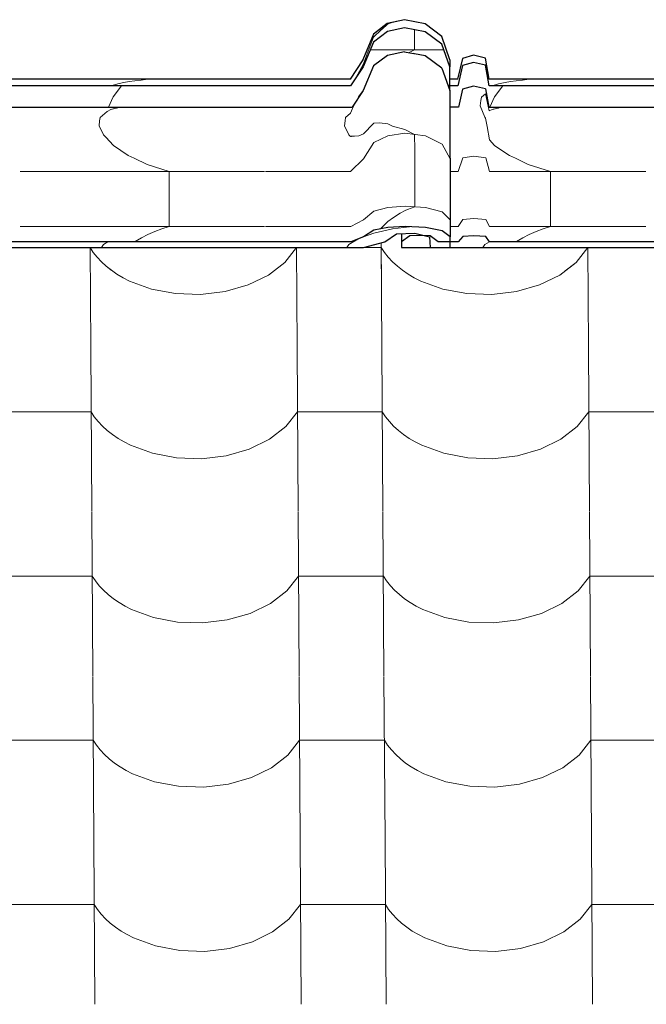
# Model space of a CAD drawing. Header units: millimetres. Extents: x -29001 to 109416, y -1251 to 13451.
# Tile 67 of 163: x -15221 to -14866, y 10428 to 10985. Entities that reach past the tile are written whole.
import ezdxf

# ---------------------------------------------------------------- set-up
doc = ezdxf.new("R2010")
doc.units = ezdxf.units.MM
doc.header["$MEASUREMENT"] = 0
for name, color, linetype in [('POHLED JIŽNÍ_1_Konstrukce - nosné', 7, 'Continuous'), ('POHLED JIŽNÍ_1_Nové_Konstrukce - krov', 7, 'Continuous'), ('POHLED JIŽNÍ_1_Nové_Konstrukce - střechy a skořepiny', 7, 'Continuous'), ('POHLED JIŽNÍ_1_Nové_Výplně - Povrchové', 7, 'Continuous')]:
    doc.layers.add(name, color=color, linetype=linetype)

# ---------------------------------------------------------------- blocks, each defined once
blk = doc.blocks.new('*X1', base_point=(-31394.74, -25864.88))
at = {"layer": 'POHLED JIŽNÍ_1_Nové_Výplně - Povrchové', "color": 21, "linetype": 'Continuous', "lineweight": 20, "true_color": 0xffaaaa}
for p, q in [((-15016.11, 10858.81), (-15015.74, 10799.61)), ((-15181.09, 10856.09), (-15180.74, 10799.61)), ((-15181.07, 10856.09), (-15179.25, 10853.33)), ((-15179.25, 10853.33), (-15177.11, 10850.64)), ((-15070.74, 10847.74), (-15064.15, 10856.09)), ((-15064.13, 10856.09), (-15063.77, 10799.61)), ((-15016.09, 10856.13), (-15026.13, 10856.13)), ((-15016.09, 10856.13), (-15014.25, 10853.33)), ((-15014.25, 10853.33), (-15012.11, 10850.64)), ((-14905.74, 10847.74), (-14899.16, 10856.09)), ((-14899.13, 10856.09), (-14898.78, 10799.61)), ((-15177.11, 10850.64), (-15174.69, 10848.05)), ((-15174.69, 10848.05), (-15171.99, 10845.59)), ((-15080.01, 10840.57), (-15070.74, 10847.74)), ((-15012.11, 10850.64), (-15009.69, 10848.05)), ((-15009.69, 10848.05), (-15006.99, 10845.59)), ((-14915.01, 10840.57), (-14905.74, 10847.74)), ((-15171.99, 10845.59), (-15169.03, 10843.26)), ((-15169.03, 10843.26), (-15165.84, 10841.08)), ((-15165.84, 10841.08), (-15162.41, 10839.06)), ((-15091.45, 10834.98), (-15080.01, 10840.57)), ((-15006.99, 10845.59), (-15004.04, 10843.26)), ((-15004.04, 10843.26), (-15000.84, 10841.08)), ((-15000.84, 10841.08), (-14997.41, 10839.06)), ((-14926.45, 10834.98), (-14915.01, 10840.57)), ((-15162.41, 10839.06), (-15158.78, 10837.21)), ((-15158.78, 10837.21), (-15146.31, 10832.64)), ((-15104.48, 10831.25), (-15091.45, 10834.98)), ((-14997.41, 10839.06), (-14993.78, 10837.21)), ((-14993.78, 10837.21), (-14981.31, 10832.64)), ((-14939.49, 10831.25), (-14926.45, 10834.98)), ((-15146.31, 10832.64), (-15132.63, 10830.05)), ((-15132.63, 10830.05), (-15118.45, 10829.58)), ((-15118.45, 10829.58), (-15104.48, 10831.25)), ((-14981.31, 10832.64), (-14967.63, 10830.05)), ((-14967.63, 10830.05), (-14953.45, 10829.58)), ((-14953.45, 10829.58), (-14939.49, 10831.25)), ((-15180.73, 10799.27), (-15180.15, 10706.6)), ((-15063.77, 10799.27), (-15063.19, 10706.6)), ((-15015.74, 10799.27), (-15015.16, 10706.6)), ((-14898.77, 10799.27), (-14898.19, 10706.6)), ((-15204.53, 10763.12), (-15228.54, 10763.12)), ((-15180.51, 10763.12), (-15204.53, 10763.12)), ((-15180.51, 10763.12), (-15178.67, 10760.33)), ((-15070.16, 10754.73), (-15063.54, 10763.12)), ((-15039.53, 10763.12), (-15063.54, 10763.12)), ((-15015.51, 10763.12), (-15039.53, 10763.12)), ((-15015.51, 10763.12), (-15013.67, 10760.33)), ((-14905.16, 10754.73), (-14898.55, 10763.12)), ((-14874.53, 10763.12), (-14898.55, 10763.12)), ((-14850.51, 10763.12), (-14874.53, 10763.12)), ((-15178.67, 10760.33), (-15176.53, 10757.63)), ((-15176.53, 10757.63), (-15174.1, 10755.04)), ((-15013.67, 10760.33), (-15011.53, 10757.63)), ((-15011.53, 10757.63), (-15009.11, 10755.04)), ((-15174.1, 10755.04), (-15171.41, 10752.58)), ((-15171.41, 10752.58), (-15168.45, 10750.25)), ((-15079.43, 10747.56), (-15070.16, 10754.73)), ((-15009.11, 10755.04), (-15006.41, 10752.58)), ((-15006.41, 10752.58), (-15003.46, 10750.25)), ((-14914.43, 10747.56), (-14905.16, 10754.73)), ((-15168.45, 10750.25), (-15165.25, 10748.07)), ((-15165.25, 10748.07), (-15161.83, 10746.05)), ((-15161.83, 10746.05), (-15158.2, 10744.21)), ((-15090.87, 10741.97), (-15079.43, 10747.56)), ((-15003.46, 10750.25), (-15000.26, 10748.07)), ((-15000.26, 10748.07), (-14996.83, 10746.05)), ((-14996.83, 10746.05), (-14993.2, 10744.21)), ((-14925.87, 10741.97), (-14914.43, 10747.56)), ((-15158.2, 10744.21), (-15145.72, 10739.63)), ((-15103.9, 10738.24), (-15090.87, 10741.97)), ((-14993.2, 10744.21), (-14980.73, 10739.63)), ((-14938.91, 10738.24), (-14925.87, 10741.97)), ((-15145.72, 10739.63), (-15132.05, 10737.05)), ((-15132.05, 10737.05), (-15117.87, 10736.57)), ((-15117.87, 10736.57), (-15103.9, 10738.24)), ((-14980.73, 10739.63), (-14967.05, 10737.05)), ((-14967.05, 10737.05), (-14952.87, 10736.57)), ((-14952.87, 10736.57), (-14938.91, 10738.24)), ((-15180.15, 10706.27), (-15179.57, 10613.59)), ((-15063.19, 10706.27), (-15062.61, 10613.59)), ((-15015.15, 10706.27), (-15014.58, 10613.59)), ((-14898.19, 10706.27), (-14897.61, 10613.59)), ((-15203.94, 10670.11), (-15227.96, 10670.11)), ((-15179.93, 10670.11), (-15203.94, 10670.11)), ((-15179.93, 10670.11), (-15178.08, 10667.32)), ((-15069.58, 10661.72), (-15062.96, 10670.11)), ((-15038.95, 10670.11), (-15062.96, 10670.11)), ((-15014.93, 10670.11), (-15038.95, 10670.11)), ((-15014.93, 10670.11), (-15013.09, 10667.32)), ((-14904.58, 10661.72), (-14897.97, 10670.11)), ((-14873.95, 10670.11), (-14897.97, 10670.11)), ((-14849.93, 10670.11), (-14873.95, 10670.11)), ((-15178.08, 10667.32), (-15175.95, 10664.62)), ((-15175.95, 10664.62), (-15173.52, 10662.03)), ((-15173.52, 10662.03), (-15170.83, 10659.57)), ((-15013.09, 10667.32), (-15010.95, 10664.62)), ((-15010.95, 10664.62), (-15008.53, 10662.03)), ((-15008.53, 10662.03), (-15005.83, 10659.57)), ((-15170.83, 10659.57), (-15167.87, 10657.24)), ((-15167.87, 10657.24), (-15164.67, 10655.06)), ((-15078.84, 10654.55), (-15069.58, 10661.72)), ((-15005.83, 10659.57), (-15002.87, 10657.24)), ((-15002.87, 10657.24), (-14999.68, 10655.06)), ((-14913.85, 10654.55), (-14904.58, 10661.72)), ((-15164.67, 10655.06), (-15161.25, 10653.04)), ((-15161.25, 10653.04), (-15157.62, 10651.2)), ((-15157.62, 10651.2), (-15145.14, 10646.62)), ((-15090.29, 10648.96), (-15078.84, 10654.55)), ((-14999.68, 10655.06), (-14996.25, 10653.04)), ((-14996.25, 10653.04), (-14992.62, 10651.2)), ((-14992.62, 10651.2), (-14980.15, 10646.62)), ((-14925.29, 10648.96), (-14913.85, 10654.55)), ((-15145.14, 10646.62), (-15131.47, 10644.04)), ((-15117.29, 10643.57), (-15103.32, 10645.24)), ((-15103.32, 10645.24), (-15090.29, 10648.96)), ((-14980.15, 10646.62), (-14966.47, 10644.04)), ((-14952.29, 10643.57), (-14938.32, 10645.24)), ((-14938.32, 10645.24), (-14925.29, 10648.96)), ((-15131.47, 10644.04), (-15117.29, 10643.57)), ((-14966.47, 10644.04), (-14952.29, 10643.57)), ((-15179.57, 10613.26), (-15178.99, 10520.58)), ((-15062.61, 10613.26), (-15062.03, 10520.58)), ((-15014.57, 10613.26), (-15013.99, 10520.58)), ((-14897.61, 10613.26), (-14897.03, 10520.58)), ((-15203.36, 10577.1), (-15227.38, 10577.1)), ((-15179.34, 10577.1), (-15203.36, 10577.1)), ((-15179.34, 10577.1), (-15177.5, 10574.31)), ((-15177.5, 10574.31), (-15175.37, 10571.61)), ((-15069, 10568.71), (-15062.38, 10577.1)), ((-15038.36, 10577.1), (-15062.38, 10577.1)), ((-15014.35, 10577.1), (-15038.36, 10577.1)), ((-15014.35, 10577.1), (-15012.51, 10574.31)), ((-15012.51, 10574.31), (-15010.37, 10571.61)), ((-14904, 10568.71), (-14897.38, 10577.1)), ((-14873.37, 10577.1), (-14897.38, 10577.1)), ((-14849.35, 10577.1), (-14873.37, 10577.1)), ((-15175.37, 10571.61), (-15172.94, 10569.02)), ((-15172.94, 10569.02), (-15170.24, 10566.56)), ((-15078.26, 10561.54), (-15069, 10568.71)), ((-15010.37, 10571.61), (-15007.94, 10569.02)), ((-15007.94, 10569.02), (-15005.25, 10566.56)), ((-14913.27, 10561.54), (-14904, 10568.71)), ((-15170.24, 10566.56), (-15167.29, 10564.23)), ((-15167.29, 10564.23), (-15164.09, 10562.05)), ((-15164.09, 10562.05), (-15160.67, 10560.04)), ((-15089.7, 10555.95), (-15078.26, 10561.54)), ((-15005.25, 10566.56), (-15002.29, 10564.23)), ((-15002.29, 10564.23), (-14999.09, 10562.05)), ((-14999.09, 10562.05), (-14995.67, 10560.04)), ((-14924.71, 10555.95), (-14913.27, 10561.54)), ((-15160.67, 10560.04), (-15157.03, 10558.19)), ((-15157.03, 10558.19), (-15144.56, 10553.61)), ((-15102.74, 10552.23), (-15089.7, 10555.95)), ((-14995.67, 10560.04), (-14992.04, 10558.19)), ((-14992.04, 10558.19), (-14979.56, 10553.61)), ((-14937.74, 10552.23), (-14924.71, 10555.95)), ((-15144.56, 10553.61), (-15130.89, 10551.03)), ((-15130.89, 10551.03), (-15116.7, 10550.56)), ((-15116.7, 10550.56), (-15102.74, 10552.23)), ((-14979.56, 10553.61), (-14965.89, 10551.03)), ((-14965.89, 10551.03), (-14951.71, 10550.56)), ((-14951.71, 10550.56), (-14937.74, 10552.23)), ((-15178.99, 10520.25), (-15178.41, 10427.57)), ((-15062.03, 10520.25), (-15061.45, 10427.57)), ((-15013.99, 10520.25), (-15013.41, 10427.57)), ((-14897.03, 10520.25), (-14896.45, 10427.57)), ((-15202.78, 10484.09), (-15226.8, 10484.09)), ((-15178.76, 10484.09), (-15202.78, 10484.09)), ((-15178.76, 10484.09), (-15176.92, 10481.3)), ((-15068.42, 10475.7), (-15061.8, 10484.09)), ((-15037.78, 10484.09), (-15061.8, 10484.09)), ((-15013.77, 10484.09), (-15037.78, 10484.09)), ((-15013.77, 10484.09), (-15011.92, 10481.3)), ((-14903.42, 10475.7), (-14896.8, 10484.09)), ((-14872.79, 10484.09), (-14896.8, 10484.09)), ((-14848.77, 10484.09), (-14872.79, 10484.09)), ((-15176.92, 10481.3), (-15174.78, 10478.6)), ((-15174.78, 10478.6), (-15172.36, 10476.01)), ((-15011.92, 10481.3), (-15009.79, 10478.6)), ((-15009.79, 10478.6), (-15007.36, 10476.01)), ((-15172.36, 10476.01), (-15169.66, 10473.55)), ((-15169.66, 10473.55), (-15166.71, 10471.22)), ((-15077.68, 10468.53), (-15068.42, 10475.7)), ((-15007.36, 10476.01), (-15004.67, 10473.55)), ((-15004.67, 10473.55), (-15001.71, 10471.22)), ((-14912.68, 10468.53), (-14903.42, 10475.7)), ((-15166.71, 10471.22), (-15163.51, 10469.04)), ((-15163.51, 10469.04), (-15160.09, 10467.03)), ((-15160.09, 10467.03), (-15156.45, 10465.18)), ((-15089.12, 10462.94), (-15077.68, 10468.53)), ((-15001.71, 10471.22), (-14998.51, 10469.04)), ((-14998.51, 10469.04), (-14995.09, 10467.03)), ((-14995.09, 10467.03), (-14991.45, 10465.18)), ((-14924.13, 10462.94), (-14912.68, 10468.53)), ((-15156.45, 10465.18), (-15143.98, 10460.61)), ((-15102.16, 10459.22), (-15089.12, 10462.94)), ((-14991.45, 10465.18), (-14978.98, 10460.61)), ((-14937.16, 10459.22), (-14924.13, 10462.94)), ((-15143.98, 10460.61), (-15130.3, 10458.02)), ((-15130.3, 10458.02), (-15116.12, 10457.55)), ((-15116.12, 10457.55), (-15102.16, 10459.22)), ((-14978.98, 10460.61), (-14965.31, 10458.02)), ((-14965.31, 10458.02), (-14951.13, 10457.55)), ((-14951.13, 10457.55), (-14937.16, 10459.22))]:
    blk.add_line(p, q, dxfattribs=at)
blk = doc.blocks.new('*X2', base_point=(-31394.74, -25864.88))
at = {"layer": 'POHLED JIŽNÍ_1_Nové_Konstrukce - střechy a skořepiny', "color": 21, "linetype": 'Continuous', "lineweight": 20, "true_color": 0xffaaaa}
for p, q in [((-15016.11, 10858.81), (-15015.96, 10834.43)), ((-15181.09, 10856.09), (-15181.01, 10843.34)), ((-15181.07, 10856.09), (-15179.25, 10853.33)), ((-15179.25, 10853.33), (-15177.11, 10850.64)), ((-15070.74, 10847.74), (-15064.15, 10856.09)), ((-15064.13, 10856.09), (-15064.05, 10843.16)), ((-15016.09, 10856.13), (-15026.13, 10856.13)), ((-15016.09, 10856.13), (-15014.25, 10853.33)), ((-15014.25, 10853.33), (-15012.11, 10850.64)), ((-14905.74, 10847.74), (-14899.16, 10856.09)), ((-14899.13, 10856.09), (-14899.05, 10842.91)), ((-15177.11, 10850.64), (-15174.69, 10848.05)), ((-15174.69, 10848.05), (-15171.99, 10845.59)), ((-15076.63, 10843.18), (-15070.74, 10847.74)), ((-15012.11, 10850.64), (-15009.69, 10848.05)), ((-15009.69, 10848.05), (-15006.99, 10845.59)), ((-14911.96, 10842.93), (-14905.74, 10847.74)), ((-15171.99, 10845.59), (-15169.11, 10843.32)), ((-15006.99, 10845.59), (-15004.04, 10843.26)), ((-15004.04, 10843.26), (-15000.84, 10841.08)), ((-15000.84, 10841.08), (-14999.02, 10840.01))]:
    blk.add_line(p, q, dxfattribs=at)

msp = doc.modelspace()

# ---------------------------------------------------------------- linework, layer by layer
at = {"layer": 'POHLED JIŽNÍ_1_Nové_Konstrukce - krov', "color": 1, "linetype": 'Continuous', "lineweight": 25}
for p, q in [((-15012.72, 10983.03), (-15020.59, 10976.93)), ((-15002.99, 10985.2), (-15012.72, 10983.03)), ((-15002.86, 10980.54), (-15012.59, 10978.44)), ((-14991.28, 10982.9), (-15002.93, 10985.2)), ((-14991.21, 10978.31), (-15002.86, 10980.54)), ((-14981.89, 10975.64), (-14991.28, 10982.9)), ((-15020.59, 10976.93), (-15026.46, 10962.56)), ((-15012.59, 10978.44), (-15020.47, 10972.52)), ((-14981.83, 10971.28), (-14991.21, 10978.31)), ((-14977.35, 10962.56), (-14981.89, 10975.64)), ((-15020.47, 10972.52), (-15026.34, 10958.59)), ((-14977.3, 10958.59), (-14981.83, 10971.28)), ((-15012.6, 10964.91), (-15020.48, 10959)), ((-15002.87, 10967.02), (-15012.6, 10964.91)), ((-15002.87, 10967.02), (-14997.8, 10966.05)), ((-14997.22, 10965.94), (-14997.81, 10966.05)), ((-14997.39, 10966.08), (-14997.22, 10965.94)), ((-14991.22, 10964.79), (-14997.22, 10965.94)), ((-14981.84, 10957.75), (-14991.22, 10964.79)), ((-14970.17, 10963.3), (-14972.84, 10951.44)), ((-14963.94, 10965.04), (-14970.17, 10963.3)), ((-14957.15, 10963.47), (-14963.88, 10965.04)), ((-14954.97, 10951.44), (-14957.15, 10963.47)), ((-15026.46, 10962.56), (-15033.67, 10951.44)), ((-15026.34, 10958.59), (-15033.57, 10947.81)), ((-15020.48, 10959), (-15026.35, 10945.07)), ((-14981.84, 10957.75), (-14977.31, 10945.07)), ((-14977.35, 10962.56), (-14977.3, 10958.59)), ((-14977.31, 10947.81), (-14977.3, 10958.59)), ((-14970.06, 10959.31), (-14972.74, 10947.81)), ((-14963.82, 10961), (-14970.06, 10959.31)), ((-14957.1, 10959.47), (-14963.82, 10961)), ((-14954.92, 10947.81), (-14957.1, 10959.47)), ((-15039.16, 10951.44), (-15304.73, 10951.44)), ((-15039.11, 10947.81), (-15304.68, 10947.81)), ((-15033.62, 10951.44), (-15039.16, 10951.44)), ((-15033.57, 10947.81), (-15039.11, 10947.81)), ((-14972.74, 10947.81), (-14978.28, 10947.81)), ((-14977.31, 10945.07), (-14977.31, 10947.81)), ((-14972.79, 10951.44), (-14977.3, 10951.44)), ((-14963.83, 10947.48), (-14970.07, 10945.79)), ((-14957.11, 10945.95), (-14963.83, 10947.48)), ((-14949.73, 10951.44), (-14954.97, 10951.44)), ((-14949.68, 10947.81), (-14954.92, 10947.81)), ((-14684.16, 10951.44), (-14949.73, 10951.44)), ((-14684.11, 10947.81), (-14949.68, 10947.81)), ((-15026.35, 10945.07), (-15032.62, 10935.71)), ((-14977.31, 10945.07), (-14977.26, 10938.09)), ((-14970.07, 10945.79), (-14972.41, 10935.71)), ((-14957.11, 10945.95), (-14955.19, 10935.71)), ((-15310.19, 10935.71), (-15032.62, 10935.71)), ((-14977.26, 10938.09), (-14977.22, 10927.87)), ((-14972.41, 10935.71), (-14977.25, 10935.71)), ((-14955.19, 10935.71), (-14677.62, 10935.71)), ((-14977.22, 10927.87), (-14977.18, 10914.75)), ((-14977.18, 10914.75), (-14977.15, 10899.1)), ((-14977.15, 10899.1), (-14977.12, 10881.41)), ((-14977.12, 10881.41), (-14977.1, 10862.22)), ((-15020.25, 10865.95), (-15026.15, 10862.22)), ((-15012.36, 10867.54), (-15020.25, 10865.95)), ((-15014.14, 10859.33), (-15007.49, 10864)), ((-15002.63, 10868.1), (-15012.36, 10867.54)), ((-15007.49, 10864), (-14997.18, 10864.23)), ((-15004.68, 10864.06), (-15004.67, 10859.33)), ((-14999.92, 10862.76), (-15004.67, 10859.33)), ((-14990.98, 10867.5), (-15002.63, 10868.1)), ((-14993.88, 10863.02), (-14999.92, 10862.76)), ((-14997.18, 10864.23), (-14991.74, 10862.92)), ((-14988.32, 10862.76), (-14993.88, 10863.02)), ((-14991.74, 10862.92), (-14988.84, 10862.22)), ((-14981.61, 10865.62), (-14990.98, 10867.5)), ((-14983.96, 10859.33), (-14988.32, 10862.76)), ((-14977.1, 10862.22), (-14981.61, 10865.62)), ((-14963.62, 10862.87), (-14969.87, 10862.41)), ((-14956.9, 10862.46), (-14963.62, 10862.87)), ((-15038.94, 10859.33), (-15304.51, 10859.33)), ((-15033.4, 10859.33), (-15038.94, 10859.33)), ((-15026.15, 10862.22), (-15033.4, 10859.33)), ((-15026.26, 10856.09), (-15014.14, 10859.33)), ((-15004.67, 10859.33), (-15004.56, 10856.09)), ((-14988.84, 10862.22), (-14988.33, 10856.09)), ((-14978.79, 10859.33), (-14983.96, 10859.33)), ((-14972.56, 10859.33), (-14978.79, 10859.33)), ((-14977.16, 10856.09), (-14977.13, 10859.33)), ((-14977.13, 10859.33), (-14977.1, 10862.22)), ((-14969.87, 10862.41), (-14972.56, 10859.33)), ((-14954.74, 10859.33), (-14956.9, 10862.46)), ((-14949.51, 10859.33), (-14954.74, 10859.33)), ((-14683.94, 10859.33), (-14949.51, 10859.33)), ((-15317.41, 10856.09), (-15026.26, 10856.09)), ((-15004.56, 10856.09), (-14989.62, 10856.09)), ((-14989.62, 10856.09), (-14988.33, 10856.09)), ((-14988.33, 10856.09), (-14977.16, 10856.09)), ((-14977.16, 10856.09), (-14962.41, 10856.09)), ((-14962.41, 10856.09), (-14671.26, 10856.09))]:
    msp.add_line(p, q, dxfattribs=at)
at = {"layer": 'POHLED JIŽNÍ_1_Nové_Konstrukce - krov', "color": 21, "linetype": 'Continuous', "lineweight": 20, "true_color": 0xffaaaa}
for p, q in [((-15012.67, 10983.03), (-15020.54, 10976.93)), ((-15013.17, 10982.11), (-15016.64, 10978.88)), ((-15012.65, 10982.59), (-15013.17, 10982.11)), ((-15002.95, 10985.2), (-15012.67, 10983.03)), ((-15009.5, 10983.72), (-15012.65, 10982.59)), ((-15009.42, 10983.75), (-15009.5, 10983.72)), ((-15005.64, 10984.6), (-15009.42, 10983.75)), ((-15002.94, 10985.2), (-15005.64, 10984.6)), ((-15020.54, 10976.93), (-15026.41, 10962.56)), ((-15020.54, 10976.93), (-15026.41, 10962.56)), ((-15020.5, 10975.21), (-15022.9, 10968.92)), ((-15020.5, 10975.21), (-15022.9, 10968.92)), ((-15019.89, 10975.8), (-15020.5, 10975.21)), ((-15016.64, 10978.88), (-15019.89, 10975.8)), ((-14997.36, 10979.49), (-14997.37, 10968.08)), ((-15022.9, 10968.92), (-15025.66, 10961.67)), ((-15022.9, 10968.92), (-15025.66, 10961.67)), ((-14980.68, 10968.08), (-15022.34, 10968.08)), ((-15000.36, 10966.54), (-14997.37, 10968.08)), ((-14970.13, 10963.3), (-14972.8, 10951.44)), ((-14970.13, 10963.3), (-14972.8, 10951.44)), ((-14963.89, 10965.04), (-14970.13, 10963.3)), ((-15026.41, 10962.56), (-15033.64, 10951.44)), ((-15026.41, 10962.56), (-15033.64, 10951.44)), ((-15026.36, 10959.77), (-15030.33, 10952.65)), ((-15026.36, 10959.77), (-15030.33, 10952.65)), ((-15025.66, 10961.67), (-15026.36, 10959.77)), ((-15025.66, 10961.67), (-15026.36, 10959.77)), ((-15164.67, 10949.08), (-15169.33, 10947.81)), ((-15167.99, 10941.56), (-15163.28, 10947.81)), ((-15161.91, 10949.62), (-15164.67, 10949.08)), ((-15158.9, 10950.12), (-15161.91, 10949.62)), ((-15155.65, 10950.6), (-15158.9, 10950.12)), ((-15152.18, 10951.03), (-15155.65, 10950.6)), ((-15148.5, 10951.43), (-15152.18, 10951.03)), ((-15148.42, 10951.44), (-15148.5, 10951.43)), ((-14949.7, 10948.8), (-14953.33, 10947.81)), ((-14951.99, 10941.56), (-14947.28, 10947.81)), ((-14948.67, 10949.08), (-14949.7, 10948.8)), ((-14945.91, 10949.62), (-14948.67, 10949.08)), ((-14942.9, 10950.12), (-14945.91, 10949.62)), ((-14939.65, 10950.6), (-14942.9, 10950.12)), ((-14936.18, 10951.03), (-14939.65, 10950.6)), ((-14932.5, 10951.43), (-14936.18, 10951.03)), ((-14932.42, 10951.44), (-14932.5, 10951.43)), ((-15170.58, 10935.71), (-15167.99, 10941.56)), ((-15029.55, 10940.31), (-15028.99, 10941.56)), ((-15029.55, 10940.31), (-15028.99, 10941.56)), ((-15028.99, 10941.56), (-15026.35, 10945.07)), ((-15028.99, 10941.56), (-15026.44, 10944.94)), ((-14959.32, 10941.37), (-14959.64, 10939.46)), ((-14957.09, 10943.16), (-14959.32, 10941.37)), ((-14955.48, 10936.24), (-14957.09, 10943.16)), ((-14954.58, 10935.71), (-14951.99, 10941.56)), ((-15164.67, 10935.41), (-15169.34, 10934.29)), ((-15164.67, 10935.41), (-15168.68, 10934.44)), ((-15162.89, 10935.71), (-15164.67, 10935.41)), ((-15162.89, 10935.71), (-15164.67, 10935.41)), ((-15030.34, 10939.13), (-15032.48, 10934.88)), ((-15030.34, 10939.13), (-15032.48, 10934.88)), ((-14959.64, 10939.46), (-14959.99, 10936.42)), ((-14959.99, 10936.42), (-14957.47, 10930.02)), ((-14954.92, 10933.53), (-14955.48, 10936.24)), ((-14949.7, 10935.16), (-14953.34, 10934.29)), ((-14949.7, 10935.16), (-14952.68, 10934.44)), ((-14948.67, 10935.41), (-14949.7, 10935.16)), ((-14948.67, 10935.41), (-14949.7, 10935.16)), ((-14946.89, 10935.71), (-14948.67, 10935.41)), ((-14946.89, 10935.71), (-14948.67, 10935.41)), ((-15175.33, 10929.74), (-15175.65, 10927.97)), ((-15171.48, 10933.27), (-15175.33, 10929.74)), ((-15169.34, 10934.29), (-15171.48, 10933.27)), ((-15036.33, 10929.74), (-15036.65, 10927.97)), ((-15036.33, 10929.74), (-15036.65, 10927.97)), ((-15033.57, 10932.27), (-15036.33, 10929.74)), ((-15033.57, 10932.27), (-15036.33, 10929.74)), ((-15032.48, 10934.88), (-15033.57, 10932.27)), ((-15032.48, 10934.88), (-15033.57, 10932.27)), ((-14957.47, 10930.02), (-14957.02, 10929.48)), ((-14953.34, 10934.29), (-14954.92, 10933.53)), ((-15175.65, 10927.97), (-15176.01, 10925.18)), ((-15176.01, 10925.18), (-15173.49, 10919.9)), ((-15036.65, 10927.97), (-15037.01, 10925.18)), ((-15036.65, 10927.97), (-15037.01, 10925.18)), ((-15037.01, 10925.18), (-15034.49, 10919.9)), ((-15037.01, 10925.18), (-15034.49, 10919.9)), ((-15026.24, 10920.57), (-15020.49, 10926.48)), ((-15026.24, 10920.57), (-15020.49, 10926.48)), ((-15020.49, 10926.48), (-15020.34, 10926.67)), ((-15020.49, 10926.48), (-15020.34, 10926.67)), ((-15020.34, 10926.67), (-15017.05, 10926.74)), ((-15017.05, 10926.74), (-15012.45, 10926.26)), ((-15012.45, 10926.26), (-15009.74, 10924.9)), ((-15009.74, 10924.9), (-15002.7, 10923.1)), ((-14957.02, 10929.48), (-14956.15, 10924.69)), ((-14956.15, 10924.69), (-14954.84, 10917.22)), ((-15173.49, 10919.9), (-15172.16, 10918.73)), ((-15172.16, 10918.73), (-15167.9, 10913.88)), ((-15034.49, 10919.9), (-15033.5, 10919.03)), ((-15034.49, 10919.9), (-15033.5, 10919.03)), ((-15033.5, 10919.03), (-15028.89, 10919.36)), ((-15033.5, 10919.03), (-15033.16, 10919.15)), ((-15033.16, 10919.15), (-15028.89, 10919.36)), ((-15028.89, 10919.36), (-15026.24, 10920.57)), ((-15028.89, 10919.36), (-15026.24, 10920.57)), ((-15012.43, 10919.48), (-15020.31, 10915.59)), ((-15002.7, 10920.87), (-15012.43, 10919.48)), ((-15002.7, 10923.1), (-14997.2, 10920.17)), ((-14991.05, 10919.4), (-15002.7, 10920.87)), ((-14997.18, 10911.51), (-14997.2, 10920.17)), ((-14981.67, 10914.77), (-14991.05, 10919.4)), ((-15167.9, 10913.88), (-15159.53, 10908.3)), ((-15020.31, 10915.59), (-15026.21, 10906.42)), ((-15020.31, 10915.59), (-15026.21, 10906.42)), ((-14977.16, 10906.42), (-14981.67, 10914.77)), ((-14954.84, 10917.22), (-14951.9, 10913.88)), ((-14951.9, 10913.88), (-14949.59, 10912.34)), ((-15159.53, 10908.3), (-15156.1, 10906.85)), ((-14997.17, 10900.69), (-14997.18, 10911.51)), ((-14963.68, 10908), (-14969.92, 10906.89)), ((-14956.96, 10906.99), (-14963.68, 10908)), ((-14949.59, 10912.34), (-14943.53, 10908.3)), ((-14943.53, 10908.3), (-14940.1, 10906.85)), ((-15156.1, 10906.85), (-15148.8, 10903.17)), ((-15148.8, 10903.17), (-15136.26, 10899.31)), ((-15026.21, 10906.42), (-15033.45, 10899.31)), ((-15026.21, 10906.42), (-15033.45, 10899.31)), ((-14969.92, 10906.89), (-14972.61, 10899.31)), ((-14969.92, 10906.89), (-14972.61, 10899.31)), ((-14954.79, 10899.31), (-14956.96, 10906.99)), ((-14940.1, 10906.85), (-14932.8, 10903.17)), ((-14932.8, 10903.17), (-14920.26, 10899.31)), ((-15082.23, 10899.31), (-15220.73, 10899.31)), ((-15136.25, 10892.7), (-15136.26, 10899.31)), ((-15038.99, 10899.31), (-15081.73, 10899.31)), ((-15033.45, 10899.31), (-15038.99, 10899.31)), ((-15033.45, 10899.31), (-15038.46, 10899.31)), ((-14997.15, 10890.56), (-14997.17, 10900.69)), ((-14972.61, 10899.31), (-14977.15, 10899.31)), ((-14972.61, 10899.31), (-14977.15, 10899.31)), ((-14949.56, 10899.31), (-14954.79, 10899.31)), ((-14866.23, 10899.31), (-14949.56, 10899.31)), ((-14920.25, 10892.7), (-14920.26, 10899.31)), ((-15136.24, 10884.44), (-15136.25, 10892.7)), ((-14997.14, 10879.19), (-14997.15, 10890.56)), ((-14920.24, 10884.44), (-14920.25, 10892.7)), ((-15136.22, 10876.69), (-15136.24, 10884.44)), ((-15002.64, 10879.56), (-15012.37, 10878.82)), ((-14990.99, 10878.77), (-15002.64, 10879.56)), ((-14920.23, 10876.69), (-14920.24, 10884.44)), ((-15136.22, 10868.01), (-15136.22, 10876.69)), ((-15020.26, 10876.73), (-15026.16, 10871.82)), ((-15020.26, 10876.73), (-15026.16, 10871.82)), ((-15012.37, 10878.82), (-15020.26, 10876.73)), ((-15005.34, 10875.68), (-15009.21, 10873.17)), ((-15002.64, 10877.2), (-15005.34, 10875.68)), ((-15001.31, 10877.77), (-15002.64, 10877.2)), ((-14997.14, 10879.19), (-15001.31, 10877.77)), ((-14981.62, 10876.29), (-14990.99, 10878.77)), ((-14977.11, 10871.82), (-14981.62, 10876.29)), ((-14920.22, 10868.01), (-14920.23, 10876.69)), ((-15026.16, 10871.82), (-15033.4, 10868.01)), ((-15026.16, 10871.82), (-15033.4, 10868.01)), ((-15012.89, 10870.37), (-15016.37, 10866.94)), ((-15012.37, 10870.83), (-15012.89, 10870.37)), ((-15009.21, 10873.17), (-15012.37, 10870.83)), ((-14969.87, 10872.07), (-14972.57, 10868.01)), ((-14969.87, 10872.07), (-14972.57, 10868.01)), ((-14963.63, 10872.67), (-14969.87, 10872.07)), ((-14956.91, 10872.13), (-14963.63, 10872.67)), ((-14954.75, 10868.01), (-14956.91, 10872.13)), ((-15082.18, 10868.01), (-15220.68, 10868.01)), ((-15148.28, 10863.5), (-15151.96, 10861.6)), ((-15144.42, 10865.21), (-15148.28, 10863.5)), ((-15140.39, 10866.72), (-15144.42, 10865.21)), ((-15136.22, 10868.01), (-15140.39, 10866.72)), ((-15038.94, 10868.01), (-15081.68, 10868.01)), ((-15038.94, 10868.01), (-15040.14, 10868.01)), ((-15033.4, 10868.01), (-15038.94, 10868.01)), ((-15033.4, 10868.01), (-15038.94, 10868.01)), ((-15026.24, 10862.19), (-15020.41, 10864.25)), ((-15026.24, 10862.19), (-15020.41, 10864.25)), ((-15020.41, 10864.25), (-15009.68, 10866.66)), ((-15020.41, 10864.25), (-15009.68, 10866.66)), ((-15016.37, 10866.94), (-15016.61, 10866.69)), ((-15009.68, 10866.66), (-15000.12, 10867.97)), ((-15009.68, 10866.66), (-15000.12, 10867.97)), ((-14972.57, 10868.01), (-14977.11, 10868.01)), ((-14972.57, 10868.01), (-14977.11, 10868.01)), ((-14949.52, 10868.01), (-14954.75, 10868.01)), ((-14866.18, 10868.01), (-14949.52, 10868.01)), ((-14932.28, 10863.5), (-14935.96, 10861.6)), ((-14928.42, 10865.21), (-14932.28, 10863.5)), ((-14924.39, 10866.72), (-14928.42, 10865.21)), ((-14920.22, 10868.01), (-14924.39, 10866.72)), ((-15174.66, 10856.09), (-15173.39, 10857.9)), ((-15174.66, 10856.09), (-15173.39, 10857.9)), ((-15173.39, 10857.9), (-15171.02, 10859.33)), ((-15173.39, 10857.9), (-15171.02, 10859.33)), ((-15155.44, 10859.5), (-15155.68, 10859.33)), ((-15151.96, 10861.6), (-15155.44, 10859.5)), ((-15035.66, 10856.09), (-15034.4, 10857.9)), ((-15035.66, 10856.09), (-15034.4, 10857.9)), ((-15034.4, 10857.9), (-15029.35, 10860.95)), ((-15034.4, 10857.9), (-15029.35, 10860.95)), ((-14958.66, 10856.09), (-14957.4, 10857.9)), ((-14958.66, 10856.09), (-14957.4, 10857.9)), ((-14957.4, 10857.9), (-14954.83, 10859.45)), ((-14957.4, 10857.9), (-14954.83, 10859.45)), ((-14939.44, 10859.5), (-14939.68, 10859.33)), ((-14935.96, 10861.6), (-14939.44, 10859.5))]:
    msp.add_line(p, q, dxfattribs=at)
msp.add_point((-15033.16, 10919.15), dxfattribs=at)

# ---------------------------------------------------------------- block references
at = {"layer": 'POHLED JIŽNÍ_1_Konstrukce - nosné', "color": 9, "linetype": 'Continuous', "lineweight": 13}
for name in ['*X1', '*X2']:
    msp.add_blockref(name, (-31394.74, -25864.88), dxfattribs=at)

doc.saveas('drawing.dxf')
